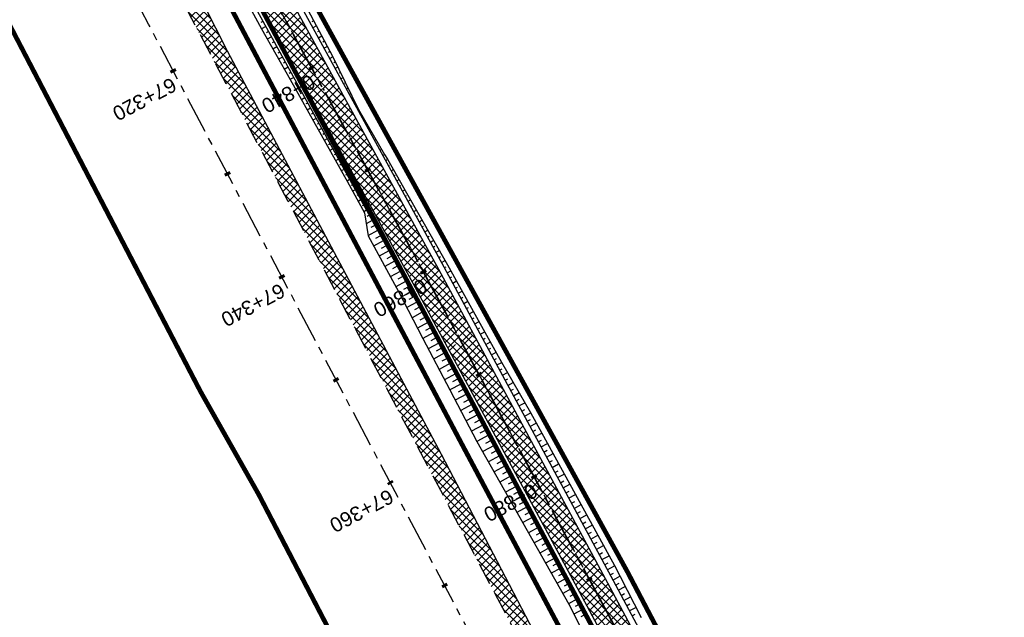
# Model space of a CAD drawing. Header units: metres. Extents: x 7529682 to 7533751, y 5721195 to 5727842.
# Tile 139 of 210: x 7530085 to 7530169, y 5727008 to 5727059. Entities that reach past the tile are written whole.
import ezdxf

# ---------------------------------------------------------------- set-up
doc = ezdxf.new("R2010")
doc.units = ezdxf.units.M
for name, pattern in [('817-dzialki-09-05-04$0$HIDDEN', [0.375, 0.25, -0.125]), ('ACAD_ISO05W100', [33, 24, -3, 0, -3, 0, -3]), ('CENTER', [50.8, 31.75, -6.35, 6.35, -6.35]), ('CENTER2', [28.575, 19.05, -3.175, 3.175, -3.175]), ('HIDDEN', [9.525, 6.35, -3.175])]:
    doc.linetypes.add(name, pattern=pattern)
for name, color, linetype in [('C-DROGI-SYTUACJA', 7, 'Continuous'), ('C-DROGI-SYTUACJA-ETYKIETY', 7, 'Continuous'), ('D-hatch-pobocza', 131, 'Continuous'), ('D-pobocza', 60, 'Continuous'), ('D-rowy', 160, 'Continuous'), ('D-skarpa', 2, 'Continuous'), ('D-skarpa-kreskowanie', 2, 'Continuous')]:
    doc.layers.add(name, color=color, linetype=linetype)
for name, color, linetype, lineweight, true_color in [('D-ewidencja-numery', 7, 'Continuous', 50, 0x40ff00), ('D-hatch-ciag-pieszo-rowerowy', 7, 'Continuous', 13, 0xff9f80), ('D-LR-etap-III', 7, '817-dzialki-09-05-04$0$HIDDEN', 50, 0x00008f)]:
    doc.layers.add(name, color=color, linetype=linetype, lineweight=lineweight, true_color=true_color)
for name, color, linetype, lineweight in [('D-krawędzie', 3, 'Continuous', 30), ('D-obrzeża', 2, 'Continuous', 30), ('D-oś', 10, 'CENTER', 30), ('D-pas-drogowy', 7, 'ACAD_ISO05W100', 50)]:
    doc.layers.add(name, color=color, linetype=linetype, lineweight=lineweight)
doc.layers.add('poprzeczki', color=7, linetype='Continuous', true_color=0x0000c7)
doc.styles.get("Standard").update_dxf_attribs({"font": 'arial.ttf'})
pattern_1 = [(45, (0, 0), (-0.33675960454, 0.33675960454), []), (135, (0, 0), (-0.33675960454, -0.33675960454), [])]

# ---------------------------------------------------------------- blocks, each defined once
blk = doc.blocks.new('AeccTickLine')
at = {"color": 0, "linetype": 'ByBlock', "lineweight": -2}
blk.add_line((0, 1), (0, -1), dxfattribs=at)

msp = doc.modelspace()

# ---------------------------------------------------------------- hatches: boundary and pattern name
at = {"layer": 'D-hatch-ciag-pieszo-rowerowy'}
h = msp.add_hatch(dxfattribs=at)
h.set_pattern_fill('ANSI37', color=256, scale=0.15, style=0)
h.set_pattern_definition(pattern_1)
h.paths.add_polyline_path([(7530088.753, 5727093), (7530087.68, 5727092.356), (7530094.84, 5727079.303), (7530096.38, 5727079.094)])
h.paths.add_polyline_path([(7530089.894, 5727093.518), (7530089.828, 5727093.646), (7530088.754, 5727093.001), (7530088.792, 5727092.929), (7530096.38, 5727079.094), (7530097.92, 5727078.885)])
h.paths.add_polyline_path([(7530098.188, 5727075.799), (7530096.657, 5727075.989), (7530118.344, 5727036.45), (7530121.363, 5727030.852), (7530122.461, 5727031.45), (7530119.442, 5727037.047)])
h.paths.add_polyline_path([(7530099.718, 5727075.608), (7530098.188, 5727075.799), (7530119.442, 5727037.047), (7530122.461, 5727031.45), (7530123.559, 5727032.047), (7530120.54, 5727037.644)])
h = msp.add_hatch(dxfattribs=at)
h.set_pattern_fill('ANSI37', color=256, scale=0.15, style=0)
h.set_pattern_definition([(45, (0.87658, 0.48407), (-0.33675960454, 0.33675960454), []), (135, (0.87658, 0.48407), (-0.33675960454, -0.33675960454), [])])
h.paths.add_polyline_path([(7530123.559, 5727032.047), (7530121.363, 5727030.852), (7530132.878, 5727009.502), (7530158.916, 5726960.858), (7530182.683, 5726916.746), (7530203.558, 5726876.949), (7530215.075, 5726854.837), (7530217.477, 5726855.639), (7530205.774, 5726878.107), (7530184.89, 5726917.92), (7530161.118, 5726962.041), (7530135.081, 5727010.685)])
at = {"layer": 'D-hatch-pobocza'}
h = msp.add_hatch(dxfattribs=at)
h.set_pattern_fill('ANSI37', color=256, scale=0.15, style=0)
h.set_pattern_definition(pattern_1)
h.paths.add_polyline_path([(7530159.28, 5726948.82), (7530146.43, 5726973.35), (7530133.18, 5726997.96), (7530120.77, 5727021.75), (7530102.37, 5727056.4), (7530093.405, 5727074.093), (7530092.054, 5727072.892), (7530098.687, 5727060.362), (7530131.998, 5726997.21), (7530163.822, 5726937.097), (7530204.081, 5726861.013), (7530207.771, 5726854.047), (7530209.4, 5726853.58), (7530209.844, 5726853.622), (7530193.42, 5726884.56), (7530185.31, 5726899.91), (7530173.06, 5726923.22)])

# ---------------------------------------------------------------- linework, layer by layer
at = {"layer": 'C-DROGI-SYTUACJA', "color": 10, "linetype": 'CENTER2', "lineweight": 35, "ltscale": 0.2}
msp.add_lwpolyline([(7529994.785, 5727271.452), (7530014.919, 5727233.118), (7530030.611, 5727203.571), (7530048.952, 5727168.884), (7530066.584, 5727135.609), (7530088.792, 5727092.929), (7530119.442, 5727037.047), (7530133.98, 5727010.094), (7530160.017, 5726961.45), (7530183.787, 5726917.333), (7530204.666, 5726877.528), (7530227.909, 5726832.904), (7530259.102, 5726774.826, 0.063585), (7530264.989, 5726766.578), (7530268.47, 5726762.818, -0.065084), (7530272.969, 5726756.475), (7530281.424, 5726740.504, -0.065084)], format="xyb", dxfattribs=at)
at = {"layer": 'D-ewidencja-numery', "color": 12, "ltscale": 15, "true_color": 0xc70000}
msp.add_lwpolyline([(7529996.497, 5727273.662), (7530017.541, 5727234.203), (7530033.054, 5727204.864), (7530051.623, 5727170.223), (7530069.277, 5727137.016), (7530089.385, 5727097.534), (7530109.713, 5727060.747), (7530136.77, 5727011.64), (7530162.447, 5726962.744), (7530187.674, 5726916.992), (7530207.821, 5726879.335), (7530230.626, 5726834.519), (7530262.288, 5726776.618), (7530277.51, 5726760.213), (7530286.037, 5726744.107)], dxfattribs=at)
at = {"layer": 'D-krawędzie', "linetype": 'HIDDEN', "ltscale": 0.3}
msp.add_lwpolyline([(7529971.476, 5727300.786), (7530006.702, 5727234.141), (7530044.198, 5727163.133), (7530082.89, 5727090.2), (7530098.687, 5727060.362), (7530131.998, 5726997.21), (7530163.822, 5726937.097), (7530204.081, 5726861.013), (7530247.82, 5726778.438), (7530252.22, 5726770.26), (7530259.735, 5726756.9), (7530263.782, 5726749.287), (7530270.196, 5726737.096), (7530272.433, 5726732.819), (7530276.009, 5726725.598), (7530279.7, 5726718.02)], dxfattribs=at)
at = {"layer": 'D-LR-etap-III', "ltscale": 10, "flags": 128}
msp.add_lwpolyline([(7531750.474, 5723895.103, 0.4, 0.4, 0), (7531750.505, 5723895.13, 0.4, 0.4, 0), (7531682.71, 5724022.92, 0.4, 0.4, 0), (7531619.177, 5724147.204, 0.4, 0.4, 0), (7531592.309, 5724198.489, 0.4, 0.4, 0), (7531553.264, 5724272.919, 0.4, 0.4, 0), (7531504.02, 5724366.79, 0.4, 0.4, 0), (7531482.09, 5724407.62, 0.4, 0.4, 0), (7531412.35, 5724541.183, 0.4, 0.4, 0), (7531388.464, 5724586.93, 0.4, 0.4, 0), (7531345.12, 5724669.94, 0.4, 0.4, 0), (7531127.66, 5725081.67, 0.4, 0.4, 0), (7531059.253, 5725211.041, 0.4, 0.4, 0), (7531008.007, 5725307.954, 0.4, 0.4, 0), (7530964.182, 5725390.836, 0.4, 0.4, 0), (7530914.557, 5725484.684, 0.4, 0.4, 0), (7530865.243, 5725577.494, 0.4, 0.4, 0), (7530840.085, 5725624.059, 0.4, 0.4, 0), (7530802.56, 5725694.925, 0.4, 0.4, 0), (7530755.54, 5725787.51, 0.4, 0.4, 0), (7530708.718, 5725876.303, 0.4, 0.4, 0), (7530695.12, 5725902.09, 0.4, 0.4, 0), (7530642.914, 5726001.078, 0.4, 0.4, 0), (7530634.935, 5726016.147, 0.4, 0.4, 0), (7530610.82, 5726061.93, 0.4, 0.4, 0), (7530610.82, 5726061.93, 0.4, 0.4, 0), (7530607.21, 5726063.51, 0.4, 0.4, 0), (7530597.42, 5726080.68, 0.4, 0.4, 0), (7530591.16, 5726088.44, 0.4, 0.4, 0), (7530581.28, 5726107.21, 0.4, 0.4, 0), (7530571.29, 5726130.56, 0.4, 0.4, 0), (7530549.555, 5726171.527, 0.4, 0.4, 0), (7530531.014, 5726206.474, 0.4, 0.4, 0), (7530516.461, 5726236.017, 0.4, 0.4, 0), (7530500.799, 5726266.141, 0.4, 0.4, 0), (7530491.35, 5726283.94, 0.4, 0.4, 0), (7530482.4, 5726303.41, 0.4, 0.4, 0), (7530482.4, 5726303.41, 0.4, 0.4, 0), (7530450.41, 5726357.28, 0.4, 0.4, 0), (7530397.759, 5726458.5, 0.4, 0.4, 0), (7530334.708, 5726583.665, 0.4, 0.4, 0), (7530303.939, 5726645.168, 0.4, 0.4, 0), (7530300.51, 5726651.778, 0.4, 0.4, 0), (7530289.214, 5726671.967, 0.4, 0.4, 0), (7530281.54, 5726685.57, 0.4, 0.4, 0), (7530261.371, 5726724.163, 0.4, 0.4, 0), (7530254.03, 5726738.21, 0.4, 0.4, 0), (7530197.22, 5726845.06, 0.4, 0.4, 0), (7530194.71, 5726849.15, 0.4, 0.4, 0), (7530195.92, 5726850.75, 0.4, 0.4, 0), (7530170.547, 5726892.961, 0.4, 0.4, 0), (7530143.175, 5726945.066, 0.4, 0.4, 0), (7530105.06, 5727018.32, 0.4, 0.4, 0), (7530100.06, 5727027.16, 0.4, 0.4, 0), (7530062.319, 5727099.625, 0.4, 0.4, 0), (7530015.379, 5727189.42, 0.4, 0.4, 0), (7529983.208, 5727250.207, 0.4, 0.4, 0), (7529953.284, 5727306.747, 0.4, 0.4, 0), (7529900.671, 5727406.159, 0.4, 0.4, 0), (7529890.63, 5727425.131, 0.4, 0.4, 0), (7529875.155, 5727454.426, 0.4, 0.4, 0), (7529857.56, 5727487.787, 0.4, 0.4, 0), (7529835.194, 5727530.193, 0.4, 0.4, 0), (7529811.741, 5727574.662, 0.4, 0.4, 0), (7529792.102, 5727611.923, 0.4, 0.4, 0), (7529768.066, 5727657.47, 0.4, 0.4, 0), (7529755.211, 5727682.131, 0.4, 0.4, 0), (7529753.31, 5727681.13, 0.4, 0.4, 0), (7529739.21, 5727707.77, 0.4, 0.4, 0), (7529735.395, 5727711.252, 0.4, 0.4, 0), (7529725.42, 5727730.2, 0.4, 0.4, 0), (7529723.55, 5727729.88, 0.4, 0.4, 0), (7529695.567, 5727782.932, 0.4, 0.4, 0), (7529717.68, 5727794.024, 0.4, 0.4, 0), (7529736.275, 5727758.647, 0.4, 0.4, 0), (7529736.275, 5727758.647, 0.4, 0.4, 0), (7529744.511, 5727750.406, 0.4, 0.4, 0), (7529744.511, 5727750.406, 0.4, 0.4, 0), (7529750.283, 5727738.55, 0.4, 0.4, 0), (7529777.109, 5727687.569, 0.4, 0.4, 0), (7529796.515, 5727651.33, 0.4, 0.4, 0), (7529814.938, 5727616.793, 0.4, 0.4, 0), (7529839.007, 5727572.304, 0.4, 0.4, 0), (7529860.618, 5727532.509, 0.4, 0.4, 0), (7529882.349, 5727491.504, 0.4, 0.4, 0), (7529904.865, 5727449.096, 0.4, 0.4, 0), (7529920.747, 5727418.885, 0.4, 0.4, 0), (7529946.677, 5727368.547, 0.4, 0.4, 0), (7529972.025, 5727320.573, 0.4, 0.4, 0), (7529987.74, 5727290.153, 0.4, 0.4, 0), (7529996.497, 5727273.662, 0.4, 0.4, 0), (7530017.541, 5727234.203, 0.4, 0.4, 0), (7530033.054, 5727204.864, 0.4, 0.4, 0), (7530051.623, 5727170.223, 0.4, 0.4, 0), (7530069.277, 5727137.016, 0.4, 0.4, 0), (7530089.385, 5727097.534, 0.4, 0.4, 0), (7530109.713, 5727060.747, 0.4, 0.4, 0), (7530136.77, 5727011.64, 0.4, 0.4, 0), (7530162.447, 5726962.744, 0.4, 0.4, 0), (7530187.674, 5726916.992, 0.4, 0.4, 0), (7530207.821, 5726879.335, 0.4, 0.4, 0), (7530230.626, 5726834.519, 0.4, 0.4, 0), (7530262.288, 5726776.618, 0.4, 0.4, 0), (7530277.51, 5726760.213, 0.4, 0.4, 0), (7530286.037, 5726744.107, 0.4, 0.4, 0), (7530288.097, 5726735.884, 0.4, 0.4, 0), (7530290.394, 5726725.047, 0.4, 0.4, 0), (7530296.177, 5726713.583, 0.4, 0.4, 0), (7530302.726, 5726701.182, 0.4, 0.4, 0), (7530325.685, 5726657.466, 0.4, 0.4, 0), (7530343.244, 5726623.649, 0.4, 0.4, 0), (7530360.23, 5726591.747, 0.4, 0.4, 0), (7530383.209, 5726548.059, 0.4, 0.4, 0), (7530406.018, 5726503.606, 0.4, 0.4, 0), (7530427.465, 5726462.62, 0.4, 0.4, 0), (7530447.928, 5726424.388, 0.4, 0.4, 0), (7530471.127, 5726379.921, 0.4, 0.4, 0), (7530490.501, 5726343.033, 0.4, 0.4, 0), (7530509.499, 5726306.733, 0.4, 0.4, 0), (7530529.89, 5726267.244, 0.4, 0.4, 0), (7530543.852, 5726238.99, 0.4, 0.4, 0), (7530554.809, 5726218.944, 0.4, 0.4, 0), (7530559.027, 5726212.223, 0.4, 0.4, 0), (7530563.061, 5726206.41, 0.4, 0.4, 0), (7530566.934, 5726200.464, 0.4, 0.4, 0), (7530569.771, 5726194.902, 0.4, 0.4, 0), (7530571.473, 5726191.282, 0.4, 0.4, 0), (7530572.839, 5726188.025, 0.4, 0.4, 0), (7530575.295, 5726182.035, 0.4, 0.4, 0), (7530579.737, 5726173.306, 0.4, 0.4, 0), (7530583.3, 5726167.41, 0.4, 0.4, 0), (7530593.4, 5726163.33, 0.4, 0.4, 0), (7530598.618, 5726155.264, 0.4, 0.4, 0), (7530608.258, 5726140.497, 0.4, 0.4, 0), (7530603.27, 5726136.83, 0.4, 0.4, 0), (7530606.53, 5726131.84, 0.4, 0.4, 0), (7530604.239, 5726124.217, 0.4, 0.4, 0), (7530605.847, 5726121.63, 0.4, 0.4, 0), (7530608.972, 5726116.164, 0.4, 0.4, 0), (7530618.114, 5726097.791, 0.4, 0.4, 0), (7530651.213, 5726034.96, 0.4, 0.4, 0), (7530670.244, 5725998.611, 0.4, 0.4, 0), (7530698.075, 5725945.953, 0.4, 0.4, 0), (7530716.506, 5725911.305, 0.4, 0.4, 0), (7530735.223, 5725875.667, 0.4, 0.4, 0), (7530752.504, 5725842.155, 0.4, 0.4, 0), (7530778.311, 5725793.501, 0.4, 0.4, 0), (7530797.5, 5725756.382, 0.4, 0.4, 0), (7530812.519, 5725728.289, 0.4, 0.4, 0), (7530820.039, 5725713.16, 0.4, 0.4, 0), (7530822.422, 5725710.194, 0.4, 0.4, 0), (7530833.155, 5725688.801, 0.4, 0.4, 0), (7530849.629, 5725656.159, 0.4, 0.4, 0), (7530867.983, 5725621.964, 0.4, 0.4, 0), (7530872.63, 5725612.888, 0.4, 0.4, 0), (7530880.354, 5725597.595, 0.4, 0.4, 0), (7530883.839, 5725593.389, 0.4, 0.4, 0), (7530891.782, 5725587.763, 0.4, 0.4, 0), (7530895.039, 5725584.281, 0.4, 0.4, 0), (7530897.034, 5725580.941, 0.4, 0.4, 0), (7530900.952, 5725579.946, 0.4, 0.4, 0), (7530904.81, 5725571.977, 0.4, 0.4, 0), (7530903.682, 5725568.566, 0.4, 0.4, 0), (7530908.901, 5725558.845, 0.4, 0.4, 0), (7530910.252, 5725545.672, 0.4, 0.4, 0), (7530912.873, 5725538.646, 0.4, 0.4, 0), (7530945.278, 5725478.464, 0.4, 0.4, 0), (7530959.692, 5725450.246, 0.4, 0.4, 0), (7531002.827, 5725368.192, 0.4, 0.4, 0), (7531044.704, 5725290.314, 0.4, 0.4, 0), (7531064.099, 5725253.213, 0.4, 0.4, 0), (7531083.01, 5725216.678, 0.4, 0.4, 0), (7531113.013, 5725158.466, 0.4, 0.4, 0), (7531137.364, 5725113.071, 0.4, 0.4, 0), (7531150.831, 5725086.712, 0.4, 0.4, 0), (7531159.746, 5725076.641, 0.4, 0.4, 0), (7531166.31, 5725074.58, 0.4, 0.4, 0), (7531172.29, 5725062.58, 0.4, 0.4, 0), (7531170.59, 5725055.606, 0.4, 0.4, 0), (7531173.733, 5725044.081, 0.4, 0.4, 0), (7531215.342, 5724964.86, 0.4, 0.4, 0), (7531238.054, 5724921.685, 0.4, 0.4, 0), (7531262.39, 5724875.283, 0.4, 0.4, 0), (7531295.587, 5724811.266, 0.4, 0.4, 0), (7531348.488, 5724712.363, 0.4, 0.4, 0), (7531363.741, 5724682.684, 0.4, 0.4, 0), (7531366.987, 5724675.865, 0.4, 0.4, 0), (7531382.541, 5724646.111, 0.4, 0.4, 0), (7531401.299, 5724610.875, 0.4, 0.4, 0), (7531428.965, 5724558.862, 0.4, 0.4, 0), (7531449.111, 5724520.398, 0.4, 0.4, 0), (7531477.293, 5724465.831, 0.4, 0.4, 0), (7531500.996, 5724421.113, 0.4, 0.4, 0), (7531512.122, 5724400.549, 0.4, 0.4, 0), (7531513.782, 5724396.757, 0.4, 0.4, 0), (7531526.32, 5724379.39, 0.4, 0.4, 0), (7531566.784, 5724302.736, 0.4, 0.4, 0), (7531612.277, 5724225.61, 0.4, 0.4, 0), (7531620.493, 5724210.548, 0.4, 0.4, 0), (7531631.578, 5724196.258, 0.4, 0.4, 0), (7531653.484, 5724152.434, 0.4, 0.4, 0), (7531661.151, 5724128.494, 0.4, 0.4, 0), (7531673.881, 5724101.186, 0.4, 0.4, 0), (7531684.691, 5724081.184, 0.4, 0.4, 0), (7531699.212, 5724051.17, 0.4, 0.4, 0), (7531704.034, 5724040.584, 0.4, 0.4, 0), (7531704.034, 5724040.584, 0.4, 0.4, 0), (7531703.913, 5724037.17, 0.4, 0.4, 0), (7531736.42, 5723969.232, 0.4, 0.4, 0), (7531738.285, 5723967.699, 0.4, 0.4, 0), (7531742.181, 5723962.346, 0.4, 0.4, 0), (7531744.286, 5723958.616, 0.4, 0.4, 0), (7531755.393, 5723944.193, 0.4, 0.4, 0), (7531758.69, 5723936.76, 0.4, 0.4, 0), (7531780.08, 5723929.25, 0.4, 0.4, 0), (7531792.612, 5723906.338, 0.4, 0.4, 0), (7531792.612, 5723906.338, 0.4, 0.4, 0), (7531756.962, 5723883.055, 0.4, 0.4, 0), (7531750.46, 5723895.13, 0.4, 0.4, 0), (7531750.46, 5723895.13, 0, 0, 0)], format="xyseb", dxfattribs=at)
at = {"layer": 'D-obrzeża'}
for points in [[(7530255.071, 5726779.69), (7530226.804, 5726832.32), (7530203.558, 5726876.949), (7530182.683, 5726916.746), (7530158.916, 5726960.858), (7530132.878, 5727009.502), (7530118.344, 5727036.45), (7530087.65, 5727092.412), (7530086.699, 5727094.242), (7530065.478, 5727135.027), (7530047.847, 5727168.299), (7530029.507, 5727202.986), (7530013.813, 5727232.534), (7529993.681, 5727270.865)], [(7530217.689, 5726855.232), (7530205.774, 5726878.107), (7530184.89, 5726917.92), (7530161.118, 5726962.041), (7530135.081, 5727010.685), (7530120.54, 5727037.644), (7530099.718, 5727075.608)]]:
    msp.add_lwpolyline(points, dxfattribs=at)
at = {"layer": 'D-oś', "ltscale": 0.1}
msp.add_lwpolyline([(7530281.407, 5726707.304), (7530276.579, 5726716.435), (7530272.867, 5726724.055), (7530269.314, 5726731.231), (7530267.097, 5726735.47), (7530260.688, 5726747.65), (7530256.664, 5726755.22), (7530249.153, 5726768.573), (7530244.732, 5726776.79), (7530200.988, 5726859.376), (7530160.728, 5726935.459), (7530128.903, 5726995.575), (7530095.593, 5727058.727), (7530079.798, 5727088.56), (7530041.105, 5727161.496), (7530003.607, 5727232.506), (7529968.381, 5727299.153)], dxfattribs=at)
at = {"layer": 'D-oś', "ltscale": 0.03}
msp.add_lwpolyline([(7529994.785, 5727271.452), (7530014.919, 5727233.118), (7530030.611, 5727203.571), (7530048.952, 5727168.884), (7530066.584, 5727135.609), (7530088.792, 5727092.929), (7530119.442, 5727037.047), (7530133.98, 5727010.094), (7530160.017, 5726961.45), (7530183.787, 5726917.333), (7530204.666, 5726877.528), (7530227.909, 5726832.904), (7530259.102, 5726774.826, 0.063585), (7530264.989, 5726766.578), (7530268.47, 5726762.818, -0.065084), (7530272.969, 5726756.475), (7530281.424, 5726740.504, -0.065084), (7530284.142, 5726733.217), (7530284.891, 5726729.972, 0.064463), (7530289.362, 5726717.937), (7530322.484, 5726654.998)], format="xyb", dxfattribs=at)
at = {"layer": 'D-pas-drogowy', "ltscale": 0.2, "flags": 128}
msp.add_lwpolyline([(7531633.019, 5724182.834, 0.4, 0.4, 0), (7531617.559, 5724211.608, 0.4, 0.4, 0), (7531566.784, 5724302.736, 0.4, 0.4, 0), (7531538.419, 5724356.47, 0.4, 0.4, 0), (7531526.32, 5724379.39, 0.4, 0.4, 0), (7531516.102, 5724393.607, 0.4, 0.4, 0.001485), (7531513.78, 5724396.838, 0.4, 0.4, 0), (7531501.87, 5724413.41, 0.4, 0.4, 0), (7531474.926, 5724464.508, 0.4, 0.4, 0), (7531446.2, 5724518.992, 0.4, 0.4, 0), (7531424.962, 5724559.262, 0.4, 0.4, 0), (7531398.444, 5724609.566, 0.4, 0.4, 0), (7531379.647, 5724645.216, 0.4, 0.4, 0), (7531365.23, 5724672.56, 0.4, 0.4, 0), (7531341.306, 5724717.915, 0.4, 0.4, 0), (7531312.9, 5724771.789, 0.4, 0.4, 0), (7531292.591, 5724810.307, 0.4, 0.4, 0), (7531259.392, 5724873.271, 0.4, 0.4, 0), (7531233.74, 5724921.923, 0.4, 0.4, 0), (7531203.073, 5724980.092, 0.4, 0.4, 0), (7531173.471, 5725036.225, 0.4, 0.4, 0), (7531168.27, 5725046.09, 0.4, 0.4, 0), (7531172.29, 5725062.58, 0.4, 0.4, 0), (7531166.31, 5725074.58, 0.4, 0.4, 0), (7531150.32, 5725079.6, 0.4, 0.4, 0), (7531141.5, 5725096.43, 0.4, 0.4, 0), (7531109.312, 5725157.814, 0.4, 0.4, 0), (7531086.641, 5725201.048, 0.4, 0.4, 0), (7531059.198, 5725253.384, 0.4, 0.4, 0), (7531028.207, 5725312.489, 0.4, 0.4, 0), (7530999.105, 5725367.99, 0.4, 0.4, 0), (7530956.248, 5725449.725, 0.4, 0.4, 0), (7530924.398, 5725510.464, 0.4, 0.4, 0), (7530897.51, 5725561.74, 0.4, 0.4, 0), (7530894.46, 5725566.14, 0.4, 0.4, 0), (7530892.16, 5725570.49, 0.4, 0.4, 0), (7530869.363, 5725613.307, 0.4, 0.4, 0), (7530861.694, 5725627.705, 0.4, 0.4, 0), (7530852.74, 5725644.52, 0.4, 0.4, 0), (7530831.51, 5725684.2, 0.4, 0.4, 0), (7530811.13, 5725722.52, 0.4, 0.4, 0), (7530792.348, 5725757.941, 0.4, 0.4, 0), (7530768.03, 5725803.8, 0.4, 0.4, 0), (7530748.769, 5725840.179, 0.4, 0.4, 0), (7530727.7, 5725879.97, 0.4, 0.4, 0), (7530712.098, 5725909.545, 0.4, 0.4, 0), (7530693.644, 5725944.645, 0.4, 0.4, 0), (7530665.702, 5725997.539, 0.4, 0.4, 0), (7530641.76, 5726042.88, 0.4, 0.4, 0), (7530616.5, 5726091.48, 0.4, 0.4, 0), (7530604.628, 5726114.32, 0.4, 0.4, -0.007763), (7530602.5, 5726118.43, 0.4, 0.4, 0), (7530603.992, 5726123.395, 0.4, 0.4, 0), (7530606.53, 5726131.84, 0.4, 0.4, 0), (7530603.27, 5726136.83, 0.4, 0.4, 0), (7530593.776, 5726151.369, 0.4, 0.4, 0), (7530590.203, 5726156.84, 0.4, 0.4, 0), (7530583.3, 5726167.41, 0.4, 0.4, 0), (7530580.578, 5726170.428, 0.4, 0.4, 0), (7530575.85, 5726175.67, 0.4, 0.4, 0), (7530569.01, 5726186.66, 0.4, 0.4, 0), (7530562.555, 5726199.189, 0.4, 0.4, 0), (7530555.67, 5726211.39, 0.4, 0.4, 0), (7530548.29, 5726224.23, 0.4, 0.4, 0), (7530540.58, 5726237.71, 0.4, 0.4, 0), (7530532.68, 5726252.65, 0.4, 0.4, 0), (7530524.06, 5726269.35, 0.4, 0.4, 0), (7530502.82, 5726309.91, 0.4, 0.4, 0), (7530488.83, 5726336.63, 0.4, 0.4, 0), (7530466.03, 5726380.16, 0.4, 0.4, 0), (7530438.47, 5726432.77, 0.4, 0.4, 0), (7530424.53, 5726459.09, 0.4, 0.4, 0), (7530401.63, 5726502.97, 0.4, 0.4, 0), (7530383.38, 5726538.06, 0.4, 0.4, 0), (7530353.97, 5726593.52, 0.4, 0.4, 0), (7530338.47, 5726622.74, 0.4, 0.4, 0), (7530322.01, 5726653.88, 0.4, 0.4, 0), (7530297.54, 5726700.33, 0.4, 0.4, 0), (7530287.38, 5726719.6, 0.4, 0.4, 0), (7530285.95, 5726722.316, 0.4, 0.4, 0), (7530280.26, 5726733.12, 0.4, 0.4, 0), (7530266.73, 5726758.74, 0.4, 0.4, 0), (7530260.42, 5726770.47, 0.4, 0.4, 0), (7530253.25, 5726783.82, 0.4, 0.4, 0), (7530244.95, 5726799.33, 0.4, 0.4, 0), (7530239.39, 5726808.49, 0.4, 0.4, 0), (7530238.29, 5726807.9, 0.4, 0.4, 0), (7530218.11, 5726850.67, 0.4, 0.4, 0), (7530175.907, 5726928.168, 0.4, 0.4, 0), (7530096.68, 5727076.15, 0.4, 0.4, 0), (7530094.68, 5727079.89, 0.4, 0.4, 0), (7530064.597, 5727135.523, 0.4, 0.4, 0), (7530046.731, 5727168.892, 0.4, 0.4, 0), (7530025.803, 5727208.461, 0.4, 0.4, 0), (7530012.847, 5727232.979, 0.4, 0.4, 0), (7529994.15, 5727268.45, 0.4, 0.4, 0), (7529981.671, 5727291.93, 0.4, 0.4, 0), (7529949.89, 5727351.73, 0.4, 0.4, 0), (7529924.75, 5727399.03, 0.4, 0.4, 0), (7529915.516, 5727417.1, 0.4, 0.4, 0), (7529885.83, 5727475.19, 0.4, 0.4, 0), (7529862.56, 5727519.97, 0.4, 0.4, 0), (7529852.985, 5727538.191, 0.4, 0.4, 0), (7529836.513, 5727569.511, 0.4, 0.4, 0), (7529815.369, 5727609.141, 0.4, 0.4, 0), (7529792.795, 5727651.247, 0.4, 0.4, 0), (7529774.199, 5727685.858, 0.4, 0.4, 0), (7529746.966, 5727736.059, 0.4, 0.4, 0), (7529733.92, 5727757.62, 0.4, 0.4, 0), (7529708.607, 5727806.389, 0.4, 0.4, 0), (7529688.492, 5727796.345, 0.4, 0.4, 0), (7529723.55, 5727729.88, 0.4, 0.4, 0), (7529725.42, 5727730.2, 0.4, 0.4, 0), (7529735.38, 5727711.28, 0.4, 0.4, 0), (7529739.21, 5727707.77, 0.4, 0.4, 0), (7529753.31, 5727681.13, 0.4, 0.4, 0), (7529755.178, 5727682.114, 0.4, 0.4, 0), (7529792.102, 5727611.923, 0.4, 0.4, 0), (7529811.741, 5727574.662, 0.4, 0.4, 0), (7529835.194, 5727530.193, 0.4, 0.4, 0), (7529857.56, 5727487.787, 0.4, 0.4, 0), (7529875.155, 5727454.426, 0.4, 0.4, 0), (7529890.63, 5727425.131, 0.4, 0.4, 0), (7529900.671, 5727406.159, 0.4, 0.4, 0), (7529953.284, 5727306.747, 0.4, 0.4, 0), (7529983.208, 5727250.207, 0.4, 0.4, 0), (7530015.379, 5727189.42, 0.4, 0.4, 0), (7530062.319, 5727099.625, 0.4, 0.4, 0), (7530100.06, 5727027.16, 0.4, 0.4, 0), (7530105.06, 5727018.32, 0.4, 0.4, 0), (7530143.175, 5726945.066, 0.4, 0.4, 0), (7530170.547, 5726892.961, 0.4, 0.4, 0), (7530195.92, 5726850.75, 0.4, 0.4, 0), (7530194.71, 5726849.15, 0.4, 0.4, 0), (7530197.22, 5726845.06, 0.4, 0.4, 0), (7530254.03, 5726738.21, 0.4, 0.4, 0), (7530261.371, 5726724.163, 0.4, 0.4, 0), (7530281.54, 5726685.57, 0.4, 0.4, 0), (7530289.214, 5726671.967, 0.4, 0.4, 0), (7530300.51, 5726651.778, 0.4, 0.4, 0), (7530303.939, 5726645.168, 0.4, 0.4, 0), (7530334.708, 5726583.665, 0.4, 0.4, 0), (7530397.759, 5726458.5, 0.4, 0.4, 0), (7530450.41, 5726357.28, 0.4, 0.4, 0), (7530482.4, 5726303.41, 0.4, 0.4, 0), (7530483.688, 5726301.003, 0.4, 0.4, 0), (7530491.35, 5726283.94, 0.4, 0.4, 0), (7530512.67, 5726243.78, 0.4, 0.4, 0), (7530529.43, 5726209.46, 0.4, 0.4, 0), (7530571.29, 5726130.56, 0.4, 0.4, 0), (7530581.28, 5726107.21, 0.4, 0.4, 0), (7530591.16, 5726088.44, 0.4, 0.4, 0), (7530597.42, 5726080.68, 0.4, 0.4, 0), (7530607.21, 5726063.51, 0.4, 0.4, 0), (7530610.82, 5726061.93, 0.4, 0.4, 0), (7530634.935, 5726016.147, 0.4, 0.4, 0), (7530642.914, 5726001.078, 0.4, 0.4, 0), (7530695.12, 5725902.09, 0.4, 0.4, 0), (7530708.718, 5725876.303, 0.4, 0.4, 0), (7530755.54, 5725787.51, 0.4, 0.4, 0), (7530802.56, 5725694.925, 0.4, 0.4, 0), (7530840.085, 5725624.059, 0.4, 0.4, 0), (7530865.243, 5725577.494, 0.4, 0.4, 0), (7530914.557, 5725484.684, 0.4, 0.4, 0), (7530964.182, 5725390.836, 0.4, 0.4, 0), (7531008.007, 5725307.954, 0.4, 0.4, 0), (7531059.253, 5725211.041, 0.4, 0.4, 0), (7531127.66, 5725081.67, 0.4, 0.4, 0), (7531345.12, 5724669.94, 0.4, 0.4, 0), (7531388.464, 5724586.93, 0.4, 0.4, 0), (7531412.35, 5724541.183, 0.4, 0.4, 0), (7531482.09, 5724407.62, 0.4, 0.4, 0), (7531504.02, 5724366.79, 0.4, 0.4, 0), (7531519.374, 5724337.52, 0.4, 0.4, 0), (7531563.749, 5724252.932, 0.4, 0.4, 0), (7531602.175, 5724179.681, 0.4, 0.4, 0), (7531619.177, 5724147.204, 0.4, 0.4, 0), (7531625.038, 5724135.635, 0.4, 0.4, 0), (7531656.796, 5724073.316, 0.4, 0.4, 0), (7531675.12, 5724037.36, 0.4, 0.4, 0), (7531682.71, 5724022.92, 0.4, 0.4, 0), (7531705.565, 5723979.811, 0.4, 0.4, 0), (7531736.606, 5723921.262, 0.4, 0.4, 0), (7531750.46, 5723895.13, 0.4, 0.4, 0), (7531740.77, 5723886.56, 0.4, 0.4, 0), (7531732.86, 5723885, 0.4, 0.4, 0), (7531722.18, 5723887.77, 0.4, 0.4, 0), (7531729.87, 5723862.17, 0.4, 0.4, 0), (7531742.92, 5723861.93, 0.4, 0.4, 0), (7531763.71, 5723859.52, 0.4, 0.4, 0), (7531768.42, 5723854.12, 0.4, 0.4, 0), (7531787.42, 5723817.97, 0.4, 0.4, 0), (7531795.57, 5723809.82, 0.4, 0.4, 0), (7531816.347, 5723819.85, 0.4, 0.4, 0), (7531816.347, 5723819.85, 0.4, 0.4, 0), (7531805.06, 5723843.23, 0.4, 0.4, 0), (7531803.61, 5723886.23, 0.4, 0.4, 0), (7531803.61, 5723886.23, 0.4, 0.4, 0), (7531780.08, 5723929.25, 0.4, 0.4, 0), (7531758.69, 5723936.76, 0.4, 0.4, 0), (7531749.359, 5723946.412, 0.4, 0.4, 0), (7531742.71, 5723953.29, 0.4, 0.4, 0), (7531735.177, 5723967.878, 0.4, 0.4, 0), (7531722.37, 5723992.68, 0.4, 0.4, 0), (7531705.042, 5724030.886, 0.4, 0.4, 0), (7531699.47, 5724043.17, 0.4, 0.4, 0), (7531692.69, 5724058.11, 0.4, 0.4, 0), (7531679.672, 5724084.017, 0.4, 0.4, 0), (7531674.55, 5724094.21, 0.4, 0.4, 0), (7531666.633, 5724114.003, 0.4, 0.4, 0), (7531649, 5724153.82, 0.4, 0.4, 0), (7531641.49, 5724149.34, 0.4, 0.4, 0), (7531626.04, 5724179.34, 0.4, 0.4, 0), (7531633.03, 5724182.84, 0, 0, 0)], format="xyseb", dxfattribs=at)
at = {"layer": 'D-pobocza'}
for points in [[(7529998.605, 5727267.942), (7530016.466, 5727233.935), (7530032.157, 5727204.391), (7530050.498, 5727169.703), (7530068.134, 5727136.422), (7530090.335, 5727093.754), (7530120.98, 5727037.883), (7530135.521, 5727010.922), (7530161.559, 5726962.278), (7530185.332, 5726918.154), (7530206.217, 5726878.339), (7530218.182, 5726855.367)], [(7529995.8, 5727265.757), (7530013.371, 5727232.301), (7530029.065, 5727202.752), (7530047.405, 5727168.065), (7530065.035, 5727134.795), (7530087.248, 5727092.104), (7530117.905, 5727036.211), (7530132.438, 5727009.265), (7530158.475, 5726960.622), (7530182.241, 5726916.511), (7530203.115, 5726876.718), (7530214.73, 5726854.418)], [(7530209.844, 5726853.622), (7530193.42, 5726884.56), (7530185.31, 5726899.91), (7530173.06, 5726923.22), (7530159.28, 5726948.82), (7530146.43, 5726973.35), (7530133.18, 5726997.96), (7530120.77, 5727021.75), (7530102.37, 5727056.4), (7530093.405, 5727074.093)]]:
    msp.add_lwpolyline(points, dxfattribs=at)
at = {"layer": 'D-rowy', "linetype": 'HIDDEN', "ltscale": 0.1, "const_width": 0.4, "flags": 128}
msp.add_lwpolyline([(7530210.965, 5726857.162), (7530158.809, 5726954.52), (7530122.465, 5727022.753), (7530095.922, 5727072.859), (7530086.314, 5727091.113), (7530063.16, 5727134.709), (7530033.596, 5727190.759), (7530021.34, 5727213.676), (7530002.619, 5727249.036), (7529995.396, 5727262.503), (7529988.789, 5727275.206), (7529976.334, 5727299.006), (7529958.125, 5727333.488), (7529939.362, 5727369.129), (7529923.146, 5727399.734), (7529918.219, 5727408.985), (7529909.126, 5727427.527), (7529905.376, 5727434.673), (7529896.192, 5727451.152), (7529887.557, 5727467.231), (7529877.124, 5727486.657), (7529866.166, 5727506.778), (7529855.76, 5727526.176), (7529840.707, 5727554.898), (7529824.518, 5727585.588), (7529810.515, 5727612.292), (7529795.682, 5727640.077), (7529780.379, 5727668.69), (7529772.315, 5727684.078), (7529762.635, 5727702.447), (7529747.007, 5727732.117), (7529740.676, 5727744.954)], dxfattribs=at)
at = {"layer": 'D-skarpa', "linetype": 'Continuous'}
for points in [[(7530102.932, 5727062.712), (7530105.303, 5727058.309), (7530107.756, 5727053.952), (7530112.433, 5727045.634), (7530112.657, 5727045.235), (7530113.502, 5727043.701), (7530114.147, 5727042.503), (7530114.459, 5727040.52), (7530117.069, 5727035.746), (7530119.173, 5727031.723), (7530121.491, 5727027.292), (7530123.822, 5727022.869), (7530131.714, 5727008.872), (7530133.484, 5727005.366)], [(7530109.063, 5727060.371), (7530111.414, 5727055.958), (7530113.606, 5727051.458), (7530115.878, 5727047.524), (7530116.12, 5727047.134), (7530116.993, 5727045.616), (7530117.661, 5727044.43), (7530121.282, 5727038.056), (7530123.507, 5727034.06), (7530125.935, 5727029.689), (7530128.427, 5727025.352), (7530130.832, 5727020.968), (7530133.248, 5727016.591), (7530135.637, 5727012.198), (7530136.126, 5727011.251), (7530137.927, 5727007.744)]]:
    msp.add_lwpolyline(points, dxfattribs=at)
at = {"layer": 'D-skarpa-kreskowanie', "linetype": 'Continuous'}
for p, q in [((7530105.428, 5727058.958, 107.831), (7530105.245, 5727058.858, 107.691)), ((7530105.669, 5727058.52, 107.827), (7530105.299, 5727058.317, 107.546)), ((7530109.788, 5727059.011, 108.177), (7530109.635, 5727058.928, 108.061)), ((7530110.023, 5727058.57, 108.169), (7530109.723, 5727058.406, 107.942)), ((7530105.909, 5727058.081, 107.823), (7530105.727, 5727057.981, 107.684)), ((7530106.15, 5727057.643, 107.82), (7530105.79, 5727057.445, 107.546)), ((7530110.258, 5727058.128, 108.162), (7530110.111, 5727058.048, 108.05)), ((7530110.493, 5727057.687, 108.154), (7530110.204, 5727057.529, 107.935)), ((7530106.39, 5727057.204, 107.816), (7530106.213, 5727057.107, 107.681)), ((7530106.631, 5727056.766, 107.812), (7530106.28, 5727056.574, 107.546)), ((7530110.728, 5727057.246, 108.146), (7530110.586, 5727057.168, 108.039)), ((7530110.963, 5727056.805, 108.139), (7530110.685, 5727056.652, 107.927)), ((7530106.871, 5727056.328, 107.809), (7530106.698, 5727056.233, 107.677)), ((7530107.112, 5727055.889, 107.805), (7530106.771, 5727055.702, 107.546)), ((7530111.198, 5727056.363, 108.131), (7530111.062, 5727056.288, 108.027)), ((7530111.432, 5727055.921, 108.122), (7530111.166, 5727055.775, 107.92)), ((7530107.352, 5727055.451, 107.801), (7530107.184, 5727055.359, 107.673)), ((7530107.593, 5727055.013, 107.798), (7530107.261, 5727054.831, 107.546)), ((7530111.652, 5727055.471, 108.102), (7530111.529, 5727055.404, 108.009)), ((7530111.871, 5727055.021, 108.083), (7530111.647, 5727054.898, 107.912)), ((7530107.833, 5727054.574, 107.794), (7530107.67, 5727054.485, 107.67)), ((7530108.073, 5727054.136, 107.79), (7530107.752, 5727053.959, 107.546)), ((7530112.09, 5727054.571, 108.063), (7530111.989, 5727054.516, 107.986)), ((7530112.309, 5727054.121, 108.043), (7530112.128, 5727054.022, 107.905)), ((7530108.314, 5727053.697, 107.786), (7530108.155, 5727053.61, 107.666)), ((7530108.554, 5727053.259, 107.783), (7530108.242, 5727053.088, 107.545)), ((7530112.528, 5727053.671, 108.023), (7530112.448, 5727053.627, 107.962)), ((7530112.748, 5727053.221, 108.003), (7530112.609, 5727053.145, 107.898)), ((7530108.795, 5727052.821, 107.779), (7530108.641, 5727052.736, 107.662)), ((7530109.035, 5727052.382, 107.775), (7530108.732, 5727052.216, 107.545)), ((7530112.967, 5727052.771, 107.983), (7530112.908, 5727052.739, 107.939)), ((7530113.186, 5727052.321, 107.964), (7530113.09, 5727052.268, 107.89)), ((7530109.276, 5727051.944, 107.772), (7530109.127, 5727051.862, 107.658)), ((7530109.516, 5727051.505, 107.768), (7530109.222, 5727051.344, 107.545)), ((7530113.405, 5727051.871, 107.944), (7530113.368, 5727051.85, 107.915)), ((7530113.627, 5727051.422, 107.924), (7530113.571, 5727051.391, 107.883)), ((7530109.757, 5727051.067, 107.764), (7530109.612, 5727050.988, 107.654)), ((7530109.997, 5727050.629, 107.761), (7530109.713, 5727050.473, 107.544)), ((7530113.877, 5727050.989, 107.904), (7530113.844, 5727050.971, 107.891)), ((7530110.237, 5727050.19, 107.757), (7530110.098, 5727050.114, 107.651)), ((7530110.478, 5727049.752, 107.753), (7530110.203, 5727049.601, 107.544)), ((7530114.127, 5727050.556, 107.883), (7530114.051, 5727050.515, 107.876)), ((7530114.292, 5727050.076, 107.872), (7530114.335, 5727050.1, 107.867)), ((7530110.718, 5727049.313, 107.75), (7530110.583, 5727049.239, 107.647)), ((7530110.959, 5727048.875, 107.746), (7530110.693, 5727048.729, 107.544)), ((7530114.532, 5727049.638, 107.868), (7530114.628, 5727049.69, 107.843)), ((7530114.773, 5727049.199, 107.865), (7530114.825, 5727049.228, 107.843)), ((7530111.199, 5727048.437, 107.742), (7530111.069, 5727048.365, 107.643)), ((7530115.013, 5727048.761, 107.861), (7530115.128, 5727048.824, 107.802)), ((7530115.254, 5727048.323, 107.857), (7530115.316, 5727048.357, 107.819)), ((7530111.44, 5727047.998, 107.739), (7530111.183, 5727047.858, 107.544)), ((7530111.68, 5727047.56, 107.735), (7530111.554, 5727047.491, 107.639)), ((7530115.494, 5727047.884, 107.854), (7530115.628, 5727047.958, 107.761)), ((7530115.735, 5727047.446, 107.85), (7530115.806, 5727047.485, 107.795)), ((7530111.921, 5727047.122, 107.731), (7530111.673, 5727046.986, 107.543)), ((7530112.161, 5727046.683, 107.728), (7530112.04, 5727046.617, 107.635)), ((7530115.975, 5727047.008, 107.847), (7530116.14, 5727047.098, 107.721)), ((7530116.216, 5727046.569, 107.845), (7530116.303, 5727046.617, 107.779)), ((7530112.402, 5727046.245, 107.724), (7530112.164, 5727046.114, 107.543)), ((7530112.642, 5727045.806, 107.72), (7530112.525, 5727045.742, 107.631)), ((7530116.456, 5727046.131, 107.844), (7530116.639, 5727046.231, 107.705)), ((7530116.696, 5727045.692, 107.842), (7530116.792, 5727045.745, 107.769)), ((7530112.882, 5727045.368, 107.717), (7530112.653, 5727045.242, 107.542)), ((7530113.123, 5727044.93, 107.715), (7530113.009, 5727044.867, 107.629)), ((7530116.937, 5727045.254, 107.842), (7530117.136, 5727045.363, 107.691)), ((7530117.177, 5727044.816, 107.844), (7530117.279, 5727044.871, 107.766)), ((7530113.363, 5727044.491, 107.714), (7530113.136, 5727044.366, 107.541)), ((7530113.604, 5727044.053, 107.712), (7530113.49, 5727043.991, 107.626)), ((7530117.418, 5727044.377, 107.845), (7530117.627, 5727044.492, 107.686)), ((7530117.658, 5727043.939, 107.847), (7530117.766, 5727043.998, 107.765)), ((7530113.844, 5727043.614, 107.712), (7530113.616, 5727043.489, 107.539)), ((7530114.085, 5727043.176, 107.713), (7530113.969, 5727043.113, 107.625)), ((7530117.899, 5727043.5, 107.849), (7530118.12, 5727043.622, 107.68)), ((7530118.139, 5727043.062, 107.851), (7530118.253, 5727043.125, 107.765)), ((7530114.325, 5727042.738, 107.715), (7530114.09, 5727042.609, 107.536)), ((7530114.566, 5727042.299, 107.717), (7530114.388, 5727042.202, 107.581)), ((7530118.38, 5727042.624, 107.854), (7530118.614, 5727042.752, 107.675)), ((7530118.62, 5727042.185, 107.856), (7530118.741, 5727042.251, 107.764)), ((7530114.806, 5727041.861, 107.719), (7530114.292, 5727041.579, 107.328)), ((7530115.047, 5727041.423, 107.721), (7530114.711, 5727041.238, 107.466)), ((7530118.861, 5727041.747, 107.858), (7530119.108, 5727041.883, 107.67)), ((7530119.101, 5727041.308, 107.86), (7530119.228, 5727041.378, 107.764)), ((7530115.287, 5727040.984, 107.723), (7530114.457, 5727040.529, 107.092)), ((7530115.527, 5727040.546, 107.726), (7530115.111, 5727040.317, 107.409)), ((7530119.341, 5727040.87, 107.863), (7530119.602, 5727041.013, 107.664)), ((7530119.582, 5727040.432, 107.865), (7530119.716, 5727040.505, 107.763)), ((7530115.768, 5727040.107, 107.728), (7530114.934, 5727039.65, 107.094)), ((7530116.008, 5727039.669, 107.73), (7530115.591, 5727039.44, 107.413)), ((7530119.822, 5727039.993, 107.867), (7530120.097, 5727040.144, 107.659)), ((7530120.063, 5727039.555, 107.869), (7530120.203, 5727039.632, 107.763)), ((7530116.249, 5727039.231, 107.732), (7530115.414, 5727038.773, 107.098)), ((7530116.489, 5727038.792, 107.735), (7530116.072, 5727038.563, 107.417)), ((7530120.303, 5727039.117, 107.872), (7530120.591, 5727039.274, 107.653)), ((7530120.544, 5727038.678, 107.874), (7530120.691, 5727038.759, 107.762)), ((7530116.73, 5727038.354, 107.737), (7530115.894, 5727037.895, 107.101)), ((7530116.97, 5727037.915, 107.739), (7530116.552, 5727037.686, 107.421)), ((7530120.784, 5727038.24, 107.876), (7530121.085, 5727038.405, 107.648)), ((7530121.024, 5727037.801, 107.879), (7530121.178, 5727037.884, 107.762)), ((7530117.211, 5727037.477, 107.741), (7530116.374, 5727037.018, 107.105)), ((7530117.451, 5727037.039, 107.744), (7530117.032, 5727036.809, 107.425)), ((7530121.261, 5727037.361, 107.881), (7530121.575, 5727037.53, 107.643)), ((7530117.691, 5727036.6, 107.746), (7530116.853, 5727036.141, 107.109)), ((7530121.499, 5727036.921, 107.883), (7530121.659, 5727037.007, 107.762)), ((7530121.736, 5727036.481, 107.885), (7530122.062, 5727036.657, 107.639)), ((7530118.169, 5727035.722, 107.751), (7530117.321, 5727035.264, 107.108)), ((7530117.932, 5727036.162, 107.748), (7530117.511, 5727035.935, 107.429)), ((7530121.973, 5727036.041, 107.888), (7530122.139, 5727036.13, 107.762)), ((7530122.211, 5727035.601, 107.89), (7530122.548, 5727035.783, 107.634)), ((7530118.644, 5727034.841, 107.755), (7530117.785, 5727034.378, 107.104)), ((7530118.406, 5727035.282, 107.753), (7530117.98, 5727035.051, 107.43)), ((7530122.448, 5727035.161, 107.892), (7530122.62, 5727035.253, 107.762)), ((7530122.685, 5727034.721, 107.894), (7530123.035, 5727034.909, 107.63)), ((7530119.118, 5727033.961, 107.76), (7530118.248, 5727033.492, 107.1)), ((7530118.881, 5727034.401, 107.757), (7530118.449, 5727034.168, 107.43)), ((7530122.923, 5727034.28, 107.897), (7530123.1, 5727034.376, 107.762)), ((7530123.16, 5727033.84, 107.899), (7530123.521, 5727034.035, 107.625)), ((7530119.593, 5727033.081, 107.764), (7530118.711, 5727032.606, 107.096)), ((7530119.356, 5727033.521, 107.762), (7530118.918, 5727033.285, 107.43)), ((7530123.398, 5727033.4, 107.901), (7530123.581, 5727033.499, 107.762)), ((7530123.635, 5727032.96, 107.903), (7530124.007, 5727033.161, 107.622)), ((7530120.068, 5727032.201, 107.769), (7530119.175, 5727031.719, 107.092)), ((7530119.83, 5727032.641, 107.766), (7530119.387, 5727032.402, 107.43)), ((7530123.872, 5727032.52, 107.906), (7530124.061, 5727032.622, 107.763)), ((7530124.11, 5727032.08, 107.908), (7530124.492, 5727032.287, 107.618)), ((7530120.542, 5727031.321, 107.773), (7530119.638, 5727030.833, 107.088)), ((7530120.305, 5727031.761, 107.771), (7530119.856, 5727031.519, 107.431)), ((7530124.347, 5727031.64, 107.91), (7530124.541, 5727031.745, 107.763)), ((7530124.584, 5727031.2, 107.912), (7530124.978, 5727031.412, 107.614)), ((7530121.017, 5727030.441, 107.778), (7530120.102, 5727029.947, 107.084)), ((7530120.78, 5727030.881, 107.776), (7530120.325, 5727030.635, 107.431)), ((7530124.822, 5727030.76, 107.915), (7530125.021, 5727030.868, 107.764)), ((7530125.059, 5727030.32, 107.917), (7530125.464, 5727030.538, 107.61)), ((7530121.492, 5727029.561, 107.782), (7530120.565, 5727029.061, 107.081)), ((7530121.255, 5727030.001, 107.78), (7530120.794, 5727029.752, 107.431)), ((7530125.296, 5727029.88, 107.919), (7530125.501, 5727029.99, 107.764)), ((7530125.534, 5727029.44, 107.922), (7530125.95, 5727029.664, 107.606)), ((7530121.967, 5727028.68, 107.787), (7530121.029, 5727028.175, 107.077)), ((7530121.729, 5727029.121, 107.785), (7530121.263, 5727028.869, 107.432)), ((7530125.771, 5727029, 107.924), (7530125.985, 5727029.115, 107.762)), ((7530126.008, 5727028.56, 107.926), (7530126.448, 5727028.797, 107.593)), ((7530122.441, 5727027.8, 107.791), (7530121.492, 5727027.288, 107.073)), ((7530122.204, 5727028.24, 107.789), (7530121.732, 5727027.986, 107.432)), ((7530126.246, 5727028.119, 107.928), (7530126.472, 5727028.241, 107.757)), ((7530126.483, 5727027.679, 107.931), (7530126.946, 5727027.929, 107.58)), ((7530122.916, 5727026.92, 107.796), (7530121.959, 5727026.404, 107.071)), ((7530122.679, 5727027.36, 107.794), (7530122.202, 5727027.103, 107.433)), ((7530126.72, 5727027.239, 107.933), (7530126.958, 5727027.367, 107.753)), ((7530126.958, 5727026.799, 107.935), (7530127.445, 5727027.062, 107.566)), ((7530123.391, 5727026.04, 107.801), (7530122.425, 5727025.519, 107.069)), ((7530123.153, 5727026.48, 107.798), (7530122.673, 5727026.221, 107.434)), ((7530127.195, 5727026.359, 107.937), (7530127.445, 5727026.494, 107.748)), ((7530127.432, 5727025.919, 107.94), (7530127.943, 5727026.195, 107.553)), ((7530123.628, 5727025.6, 107.803), (7530123.143, 5727025.338, 107.435)), ((7530127.67, 5727025.479, 107.942), (7530127.931, 5727025.62, 107.744)), ((7530127.907, 5727025.039, 107.944), (7530128.441, 5727025.327, 107.54)), ((7530123.865, 5727025.16, 107.805), (7530122.891, 5727024.634, 107.067)), ((7530124.103, 5727024.72, 107.807), (7530123.614, 5727024.456, 107.437)), ((7530128.145, 5727024.599, 107.947), (7530128.413, 5727024.744, 107.743)), ((7530128.382, 5727024.159, 107.949), (7530128.922, 5727024.45, 107.54)), ((7530124.34, 5727024.28, 107.81), (7530123.358, 5727023.75, 107.065)), ((7530124.577, 5727023.84, 107.812), (7530124.084, 5727023.574, 107.438)), ((7530128.619, 5727023.719, 107.951), (7530128.891, 5727023.865, 107.745)), ((7530128.857, 5727023.279, 107.953), (7530129.403, 5727023.573, 107.539)), ((7530124.815, 5727023.4, 107.814), (7530123.824, 5727022.865, 107.064)), ((7530125.052, 5727022.959, 107.816), (7530124.561, 5727022.695, 107.444)), ((7530129.094, 5727022.839, 107.956), (7530129.369, 5727022.987, 107.747)), ((7530129.331, 5727022.399, 107.958), (7530129.884, 5727022.697, 107.539)), ((7530125.289, 5727022.519, 107.819), (7530124.315, 5727021.994, 107.081)), ((7530125.527, 5727022.079, 107.821), (7530125.044, 5727021.819, 107.455)), ((7530129.569, 5727021.958, 107.96), (7530129.847, 5727022.108, 107.75)), ((7530129.806, 5727021.518, 107.962), (7530130.365, 5727021.82, 107.539)), ((7530125.764, 5727021.639, 107.823), (7530124.806, 5727021.123, 107.098)), ((7530126.002, 5727021.199, 107.825), (7530125.527, 5727020.943, 107.466)), ((7530130.043, 5727021.078, 107.965), (7530130.324, 5727021.23, 107.752)), ((7530130.281, 5727020.638, 107.967), (7530130.846, 5727020.943, 107.539)), ((7530126.239, 5727020.759, 107.828), (7530125.298, 5727020.251, 107.115)), ((7530126.476, 5727020.319, 107.83), (7530126.01, 5727020.067, 107.477)), ((7530130.518, 5727020.198, 107.969), (7530130.803, 5727020.352, 107.754)), ((7530126.714, 5727019.879, 107.832), (7530125.789, 5727019.38, 107.132)), ((7530126.951, 5727019.439, 107.835), (7530126.493, 5727019.192, 107.487)), ((7530130.755, 5727019.758, 107.971), (7530131.329, 5727020.067, 107.537)), ((7530130.993, 5727019.318, 107.974), (7530131.282, 5727019.474, 107.755)), ((7530127.188, 5727018.999, 107.837), (7530126.28, 5727018.509, 107.149)), ((7530127.426, 5727018.559, 107.839), (7530126.976, 5727018.316, 107.498)), ((7530131.23, 5727018.878, 107.976), (7530131.812, 5727019.192, 107.535)), ((7530131.467, 5727018.438, 107.978), (7530131.761, 5727018.596, 107.756)), ((7530127.663, 5727018.119, 107.841), (7530126.771, 5727017.638, 107.166)), ((7530127.9, 5727017.679, 107.844), (7530127.459, 5727017.44, 107.509)), ((7530131.705, 5727017.998, 107.981), (7530132.296, 5727018.316, 107.533)), ((7530131.942, 5727017.558, 107.983), (7530132.24, 5727017.718, 107.757)), ((7530128.138, 5727017.239, 107.846), (7530127.263, 5727016.767, 107.183)), ((7530128.375, 5727016.798, 107.848), (7530127.942, 5727016.565, 107.52)), ((7530132.18, 5727017.118, 107.985), (7530132.779, 5727017.441, 107.531)), ((7530132.417, 5727016.678, 107.987), (7530132.719, 5727016.84, 107.759)), ((7530128.612, 5727016.358, 107.85), (7530127.754, 5727015.895, 107.2)), ((7530128.85, 5727015.918, 107.853), (7530128.425, 5727015.689, 107.531)), ((7530132.654, 5727016.238, 107.99), (7530133.262, 5727016.565, 107.529)), ((7530132.892, 5727015.797, 107.992), (7530133.196, 5727015.962, 107.761)), ((7530129.087, 5727015.478, 107.855), (7530128.245, 5727015.024, 107.217)), ((7530129.324, 5727015.038, 107.857), (7530128.908, 5727014.813, 107.541)), ((7530133.129, 5727015.357, 107.994), (7530133.74, 5727015.687, 107.531)), ((7530133.366, 5727014.917, 107.996), (7530133.672, 5727015.082, 107.765)), ((7530129.562, 5727014.598, 107.86), (7530128.736, 5727014.153, 107.234)), ((7530133.604, 5727014.477, 107.999), (7530134.217, 5727014.808, 107.534)), ((7530133.841, 5727014.037, 108.001), (7530134.149, 5727014.203, 107.768)), ((7530130.037, 5727013.718, 107.864), (7530129.228, 5727013.282, 107.251)), ((7530129.799, 5727014.158, 107.862), (7530129.391, 5727013.938, 107.552)), ((7530134.078, 5727013.597, 108.003), (7530134.695, 5727013.93, 107.536)), ((7530134.316, 5727013.157, 108.006), (7530134.625, 5727013.324, 107.771)), ((7530130.511, 5727012.838, 107.869), (7530129.719, 5727012.41, 107.268)), ((7530130.274, 5727013.278, 107.866), (7530129.874, 5727013.062, 107.563)), ((7530134.553, 5727012.717, 108.008), (7530135.173, 5727013.051, 107.538)), ((7530130.986, 5727011.958, 107.873), (7530130.21, 5727011.539, 107.285)), ((7530130.749, 5727012.398, 107.871), (7530130.357, 5727012.186, 107.574)), ((7530134.79, 5727012.277, 108.01), (7530135.101, 5727012.444, 107.775)), ((7530135.028, 5727011.837, 108.012), (7530135.65, 5727012.172, 107.541)), ((7530131.461, 5727011.078, 107.878), (7530130.701, 5727010.668, 107.303)), ((7530131.223, 5727011.518, 107.875), (7530130.84, 5727011.311, 107.585)), ((7530135.265, 5727011.397, 108.015), (7530135.572, 5727011.562, 107.782)), ((7530135.502, 5727010.957, 108.017), (7530136.11, 5727011.284, 107.557)), ((7530131.935, 5727010.197, 107.882), (7530131.193, 5727009.797, 107.32)), ((7530131.698, 5727010.637, 107.88), (7530131.322, 5727010.435, 107.595)), ((7530135.739, 5727010.516, 108.019), (7530136.039, 5727010.677, 107.792)), ((7530135.974, 5727010.075, 108.021), (7530136.567, 5727010.392, 107.573)), ((7530132.41, 5727009.317, 107.887), (7530131.684, 5727008.926, 107.337)), ((7530132.173, 5727009.757, 107.884), (7530131.805, 5727009.559, 107.606)), ((7530136.21, 5727009.634, 108.024), (7530136.503, 5727009.791, 107.802)), ((7530136.446, 5727009.193, 108.026), (7530137.024, 5727009.503, 107.589)), ((7530132.882, 5727008.436, 107.891), (7530132.136, 5727008.036, 107.327)), ((7530132.646, 5727008.877, 107.889), (7530132.278, 5727008.68, 107.611)), ((7530136.682, 5727008.753, 108.028), (7530136.967, 5727008.905, 107.813)), ((7530136.918, 5727008.312, 108.03), (7530137.481, 5727008.613, 107.605)), ((7530133.118, 5727007.995, 107.894), (7530132.74, 5727007.792, 107.607)), ((7530137.154, 5727007.871, 108.033), (7530137.432, 5727008.019, 107.823))]:
    msp.add_line(p, q, dxfattribs=at)

# ---------------------------------------------------------------- block references
at = {"layer": 'C-DROGI-SYTUACJA-ETYKIETY', "color": 2, "linetype": 'Continuous', "lineweight": 60, "xscale": 0.25, "yscale": 0.25, "zscale": 0.25, "rotation": 297.8100475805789}
for p in [(7530097.715, 5727054.704), (7530102.38, 5727045.859), (7530107.046, 5727037.014), (7530111.711, 5727028.169), (7530116.377, 5727019.324), (7530121.042, 5727010.479)]:
    msp.add_blockref('AeccTickLine', p, dxfattribs=at)
at = {"layer": 'poprzeczki', "color": 2, "linetype": 'Continuous', "lineweight": 60, "xscale": 0.25, "yscale": 0.25, "zscale": 0.25}
for p, rotation in [((7530109.612, 5727054.97), 298.7443182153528), ((7530114.421, 5727046.202), 298.7443182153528), ((7530119.23, 5727037.434), 298.7443182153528), ((7530123.98, 5727028.634), 298.3400563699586), ((7530128.727, 5727019.833), 298.3400563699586), ((7530133.474, 5727011.032), 298.3400563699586)]:
    msp.add_blockref('AeccTickLine', p, dxfattribs=dict(at, rotation=rotation))

# ---------------------------------------------------------------- texts
at = {"layer": 'C-DROGI-SYTUACJA-ETYKIETY', "color": 2}
for s, rotation, p in [('67+320', 207.81005, (7530097.558, 5727054.197)), ('0+840', 208.74432, (7530109.463, 5727054.461)), ('67+340', 207.81005, (7530106.889, 5727036.507)), ('0+860', 208.74432, (7530119.081, 5727036.925)), ('67+360', 207.81005, (7530116.22, 5727018.817)), ('0+880', 208.34006, (7530128.575, 5727019.325))]:
    msp.add_text(s, height=1.25, rotation=rotation, dxfattribs=at).set_placement(p)

doc.saveas('drawing.dxf')
